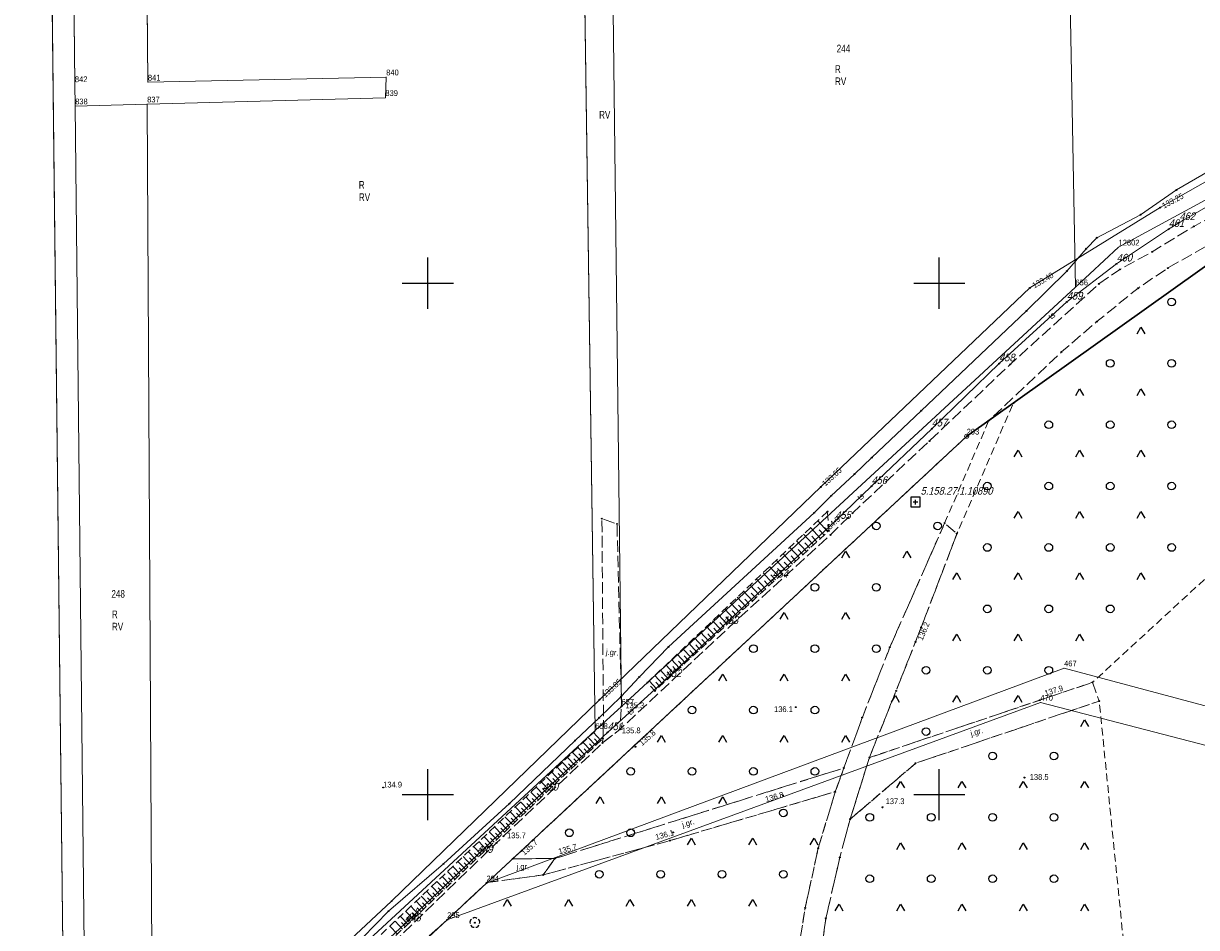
# Model space of a CAD drawing. Header units: metres. Extents: x 5548743 to 5556416, y 5707500 to 5714000.
# Tile 49 of 244: x 5551721 to 5551950, y 5711374 to 5711551. Entities that reach past the tile are written whole.
import ezdxf
from ezdxf.enums import TextEntityAlignment as Align

# ---------------------------------------------------------------- set-up
doc = ezdxf.new("R2010")
doc.units = ezdxf.units.M
for name, pattern in [('1.5_0.75', [2.25, 1.5, -0.75]), ('2.25_0.75', [3, 2.25, -0.75]), ('219-1000', [0])]:
    doc.linetypes.add(name, pattern=pattern)
doc.layers.get('0').update_dxf_attribs({"color": 2, "lineweight": 5})
doc.styles.get("Standard").update_dxf_attribs({"font": 'Working1250', "width": 0.75})

# ---------------------------------------------------------------- blocks, each defined once
blk = doc.blocks.new('203')
at = {"linetype": 'Continuous', "lineweight": 0}
h = blk.add_hatch(color=0, dxfattribs=at)
edge = h.paths.add_edge_path()
edge.add_arc((0, 0), 0.09, 0, 360)
blk = doc.blocks.new('202')
at = {"color": 0, "linetype": 'Continuous', "lineweight": 0}
blk.add_circle((0, 0), 0.4, dxfattribs=at)
blk = doc.blocks.new('OTZK3')
at = {"color": 0, "linetype": 'Continuous'}
for p, q in [((-0.75, -0.433), (0, 0.866)), ((0, 0.866), (0.75, -0.433))]:
    blk.add_line(p, q, dxfattribs=at)
blk = doc.blocks.new('OTZK1')
at = {"color": 0, "linetype": 'Continuous'}
blk.add_circle((0, 0), 0.75, dxfattribs=at)
blk = doc.blocks.new('PW01')
at = {"linetype": 'Continuous', "lineweight": 13}
h = blk.add_hatch(color=0, dxfattribs=at)
edge = h.paths.add_edge_path()
edge.add_arc((0, 0), 0.18, 0, 360)
blk = doc.blocks.new('OP021')
at = {"linetype": 'Continuous', "lineweight": 13}
h = blk.add_hatch(color=0, dxfattribs=at)
edge = h.paths.add_edge_path()
edge.add_arc((0, 0), 0.1, 0, 360)
at = {"color": 0, "linetype": 'Continuous', "lineweight": -3}
for centre, start, end in [((-0.476, 0.154), 110.388, 213.756), ((0, 0.5), 38.316, 141.684), ((0.476, 0.154), 326.244, 69.612), ((-0.294, -0.404), 182.272, 285.64), ((0.294, -0.404), 254.36, 357.728), ((0.294, -0.404), 254.36, 357.728)]:
    blk.add_arc(centre, 0.5, start, end, dxfattribs=at)
blk = doc.blocks.new('PIKIETAW1891')
at = {"color": 0}
blk.add_circle((0, 0), 0.09, dxfattribs=at)
blk = doc.blocks.new('OSSP')
at = {"color": 0}
for p, q in [((-0.939, 0.938), (-0.939, -0.938)), ((-0.939, 0.938), (-0.939, -0.938)), ((0.936, 0.938), (-0.939, 0.938)), ((0.936, 0.938), (-0.939, 0.938)), ((0.45, 0), (-0.45, 0)), ((0.45, 0), (-0.45, 0)), ((0, -0.45), (0, 0.45)), ((0, -0.45), (0, 0.45)), ((0.936, -0.938), (0.936, 0.938)), ((0.936, -0.938), (0.936, 0.938)), ((-0.939, -0.938), (0.936, -0.938)), ((-0.939, -0.938), (0.936, -0.938))]:
    blk.add_line(p, q, dxfattribs=at)
blk = doc.blocks.new('RAMKA1000K')
at = {"color": 0}
for p, q in [((595, 500), (605, 500)), ((600, 495), (600, 500)), ((695, 500), (705, 500)), ((700, 495), (700, 500)), ((600, 395), (600, 405)), ((700, 395), (700, 405)), ((595, 400), (605, 400)), ((695, 400), (705, 400)), ((600, 0), (600, 5)), ((700, 0), (700, 5)), ((595, 0), (605, 0)), ((695, 0), (705, 0))]:
    blk.add_line(p, q, dxfattribs=at)

msp = doc.modelspace()

# ---------------------------------------------------------------- linework, layer by layer
at = {"layer": '000 Inne (niezydentyfikowane)', "color": 7, "linetype": 'CONTINUOUS', "lineweight": 18, "flags": 128}
for points in [[(5551876.78, 5711450.09), (5551874.85, 5711452.2)], [(5551878.19, 5711451.38), (5551876.23, 5711453.51)], [(5551875.39, 5711448.81), (5551873.48, 5711450.9)], [(5551876.09, 5711449.45), (5551875.12, 5711450.5)], [(5551877.48, 5711450.74), (5551876.51, 5711451.79)], [(5551872.66, 5711446.29), (5551870.78, 5711448.33)], [(5551874.02, 5711447.55), (5551872.12, 5711449.61)], [(5551873.34, 5711446.92), (5551872.39, 5711447.94)], [(5551874.7, 5711448.18), (5551873.75, 5711449.21)], [(5551869.97, 5711443.82), (5551868.13, 5711445.82)], [(5551871.31, 5711445.05), (5551869.45, 5711447.07)], [(5551870.64, 5711444.44), (5551869.71, 5711445.44)], [(5551871.98, 5711445.67), (5551871.05, 5711446.69)], [(5551867.34, 5711441.4), (5551865.54, 5711443.36)], [(5551868.65, 5711442.61), (5551866.83, 5711444.59)], [(5551868, 5711442), (5551867.09, 5711442.99)], [(5551869.31, 5711443.21), (5551868.39, 5711444.21)], [(5551864.76, 5711439.03), (5551863, 5711440.95)], [(5551866.05, 5711440.21), (5551864.26, 5711442.15)], [(5551865.4, 5711439.62), (5551864.52, 5711440.58)], [(5551866.69, 5711440.8), (5551865.8, 5711441.78)], [(5551862.24, 5711436.7), (5551860.5, 5711438.59)], [(5551863.5, 5711437.86), (5551861.74, 5711439.76)], [(5551862.86, 5711437.28), (5551861.99, 5711438.23)], [(5551864.13, 5711438.44), (5551863.25, 5711439.4)], [(5551859.76, 5711434.42), (5551858.06, 5711436.27)], [(5551860.99, 5711435.56), (5551859.28, 5711437.42)], [(5551860.38, 5711434.99), (5551859.52, 5711435.91)], [(5551861.61, 5711436.13), (5551860.75, 5711437.06)], [(5551857.33, 5711432.19), (5551855.67, 5711434)], [(5551858.54, 5711433.3), (5551856.86, 5711435.13)], [(5551857.94, 5711432.74), (5551857.1, 5711433.65)], [(5551859.15, 5711433.86), (5551858.3, 5711434.78)], [(5551854.95, 5711429.99), (5551853.32, 5711431.77)], [(5551856.14, 5711431.08), (5551854.49, 5711432.88)], [(5551855.54, 5711430.54), (5551854.72, 5711431.43)], [(5551856.73, 5711431.63), (5551855.9, 5711432.53)], [(5551852.62, 5711427.85), (5551851.02, 5711429.59)], [(5551853.78, 5711428.92), (5551852.16, 5711430.67)], [(5551853.2, 5711428.38), (5551852.39, 5711429.25)], [(5551854.37, 5711429.45), (5551853.55, 5711430.34)], [(5551850.33, 5711425.74), (5551848.76, 5711427.45)], [(5551851.47, 5711426.79), (5551849.89, 5711428.51)], [(5551850.9, 5711426.26), (5551850.11, 5711427.12)], [(5551852.04, 5711427.32), (5551851.25, 5711428.18)], [(5551848.09, 5711423.68), (5551846.55, 5711425.35)], [(5551849.21, 5711424.7), (5551847.65, 5711426.39)], [(5551848.65, 5711424.19), (5551847.88, 5711425.03)], [(5551849.77, 5711425.22), (5551848.99, 5711426.07)], [(5551844.75, 5711420.6), (5551843.26, 5711422.22)], [(5551845.89, 5711421.65), (5551844.38, 5711423.29)], [(5551846.99, 5711422.66), (5551845.47, 5711424.32)], [(5551846.44, 5711422.16), (5551845.68, 5711422.98)], [(5551847.54, 5711423.17), (5551846.77, 5711424)], [(5551845.34, 5711421.14), (5551844.59, 5711421.96)], [(5551832.83, 5711409.63), (5551831.38, 5711411.16)], [(5551833.85, 5711410.6), (5551832.4, 5711412.12)], [(5551833.34, 5711410.11), (5551832.61, 5711410.88)], [(5551830.79, 5711407.69), (5551829.34, 5711409.22)], [(5551831.81, 5711408.66), (5551830.36, 5711410.19)], [(5551831.3, 5711408.18), (5551830.58, 5711408.94)], [(5551832.32, 5711409.15), (5551831.6, 5711409.91)], [(5551827.74, 5711404.79), (5551826.29, 5711406.32)], [(5551828.76, 5711405.76), (5551827.31, 5711407.28)], [(5551828.25, 5711405.27), (5551827.52, 5711406.04)], [(5551829.78, 5711406.73), (5551828.32, 5711408.25)], [(5551829.27, 5711406.24), (5551828.54, 5711407.01)], [(5551830.29, 5711407.21), (5551829.56, 5711407.97)], [(5551825.7, 5711402.85), (5551824.25, 5711404.38)], [(5551826.72, 5711403.82), (5551825.27, 5711405.35)], [(5551826.21, 5711403.34), (5551825.49, 5711404.1)], [(5551827.23, 5711404.3), (5551826.5, 5711405.07)], [(5551822.65, 5711399.94), (5551821.19, 5711401.47)], [(5551823.67, 5711400.91), (5551822.21, 5711402.44)], [(5551824.68, 5711401.88), (5551823.23, 5711403.41)], [(5551824.17, 5711401.4), (5551823.45, 5711402.16)], [(5551825.19, 5711402.37), (5551824.47, 5711403.13)], [(5551820.61, 5711398.01), (5551819.15, 5711399.54)], [(5551821.63, 5711398.98), (5551820.17, 5711400.5)], [(5551821.12, 5711398.49), (5551820.39, 5711399.26)], [(5551822.14, 5711399.46), (5551821.41, 5711400.22)], [(5551823.16, 5711400.43), (5551822.43, 5711401.19)], [(5551818.57, 5711396.07), (5551817.11, 5711397.6)], [(5551819.59, 5711397.04), (5551818.13, 5711398.57)], [(5551819.08, 5711396.55), (5551818.35, 5711397.32)], [(5551820.1, 5711397.52), (5551819.37, 5711398.29)], [(5551815.51, 5711393.16), (5551814.05, 5711394.69)], [(5551816.53, 5711394.13), (5551815.07, 5711395.66)], [(5551817.55, 5711395.1), (5551816.09, 5711396.63)], [(5551817.04, 5711394.61), (5551816.31, 5711395.38)], [(5551818.06, 5711395.58), (5551817.33, 5711396.35)], [(5551813.47, 5711391.21), (5551812.01, 5711392.74)], [(5551814.49, 5711392.18), (5551813.03, 5711393.72)], [(5551813.98, 5711391.7), (5551813.25, 5711392.46)], [(5551815, 5711392.67), (5551814.27, 5711393.44)], [(5551816.02, 5711393.64), (5551815.29, 5711394.41)], [(5551811.42, 5711389.27), (5551809.97, 5711390.8)], [(5551812.44, 5711390.24), (5551810.99, 5711391.77)], [(5551811.93, 5711389.76), (5551811.21, 5711390.52)], [(5551812.95, 5711390.73), (5551812.23, 5711391.49)], [(5551808.36, 5711386.36), (5551806.9, 5711387.89)], [(5551809.38, 5711387.33), (5551807.92, 5711388.86)], [(5551810.4, 5711388.3), (5551808.94, 5711389.83)], [(5551809.89, 5711387.81), (5551809.16, 5711388.58)], [(5551810.91, 5711388.79), (5551810.18, 5711389.55)], [(5551806.31, 5711384.41), (5551804.86, 5711385.95)], [(5551807.34, 5711385.39), (5551805.88, 5711386.92)], [(5551806.83, 5711384.9), (5551806.1, 5711385.67)], [(5551807.85, 5711385.87), (5551807.12, 5711386.64)], [(5551808.87, 5711386.84), (5551808.14, 5711387.61)], [(5551804.27, 5711382.47), (5551802.81, 5711384)], [(5551805.29, 5711383.44), (5551803.83, 5711384.97)], [(5551804.78, 5711382.96), (5551804.05, 5711383.72)], [(5551805.8, 5711383.93), (5551805.07, 5711384.69)], [(5551801.2, 5711379.55), (5551799.74, 5711381.09)], [(5551802.22, 5711380.52), (5551800.77, 5711382.06)], [(5551803.25, 5711381.5), (5551801.79, 5711383.03)], [(5551802.74, 5711381.01), (5551802.01, 5711381.78)], [(5551803.76, 5711381.98), (5551803.03, 5711382.75)], [(5551799.16, 5711377.6), (5551797.7, 5711379.14)], [(5551800.18, 5711378.58), (5551798.72, 5711380.11)], [(5551799.67, 5711378.09), (5551798.94, 5711378.86)], [(5551800.69, 5711379.06), (5551799.96, 5711379.83)], [(5551801.71, 5711380.04), (5551800.98, 5711380.8)], [(5551796.08, 5711374.68), (5551794.62, 5711376.22)], [(5551797.11, 5711375.66), (5551795.65, 5711377.19)], [(5551798.13, 5711376.63), (5551796.67, 5711378.17)], [(5551797.62, 5711376.14), (5551796.89, 5711376.91)], [(5551798.64, 5711377.12), (5551797.91, 5711377.89)], [(5551794.04, 5711372.74), (5551792.57, 5711374.27)], [(5551795.06, 5711373.71), (5551793.6, 5711375.25)], [(5551795.57, 5711374.2), (5551794.84, 5711374.97)], [(5551796.6, 5711375.17), (5551795.87, 5711375.94)]]:
    msp.add_lwpolyline(points, dxfattribs=at)
at = {"layer": '216-obręb ewidencyjny', "color": 7, "linetype": 'CONTINUOUS', "lineweight": 25, "flags": 128}
for points in [[(5552528.77, 5711746.49), (5552386.72, 5711777.83), (5552341.22, 5711740), (5552242.43, 5711655.77), (5552206.34, 5711605.86), (5552188.96, 5711591.55), (5552164.86, 5711578.01), (5552039.74, 5711552.34), (5551955.7, 5711505.94), (5551905.37, 5711470.06), (5551811.47, 5711382.69), (5551803.77, 5711375.52), (5551772.64, 5711346.55), (5551883.27, 5711298.11), (5551897.77, 5711289.86), (5551892.76, 5711290.25), (5551886.05, 5711286.29), (5551872.89, 5711270.89), (5551862.61, 5711261.35), (5551831.94, 5711232.47)], [(5551831.94, 5711232.47), (5551862.61, 5711261.35), (5551872.89, 5711270.89), (5551886.05, 5711286.29), (5551892.76, 5711290.25), (5551897.77, 5711289.86), (5551883.27, 5711298.11), (5551772.64, 5711346.55), (5551803.77, 5711375.52), (5551811.47, 5711382.69), (5551905.37, 5711470.06), (5551955.7, 5711505.94), (5552039.74, 5711552.34), (5552164.86, 5711578.01)]]:
    msp.add_lwpolyline(points, dxfattribs=at)
at = {"layer": '217-kontur klasyfikacyjny', "color": 3, "linetype": 'CONTINUOUS', "lineweight": 18, "flags": 128}
for points in [[(5551743.87, 5711700), (5551745.27, 5711539.27)], [(5551829, 5711672.91), (5551832.74, 5711412.5)], [(5551832.74, 5711412.5), (5551829, 5711672.91)], [(5551834.8, 5711673), (5551837.87, 5711417.24)], [(5551837.87, 5711417.24), (5551834.8, 5711673)], [(5551926.63, 5711499.24), (5551924.6, 5711607.37)], [(5551728.88, 5711347.4), (5551726.39, 5711567.16)], [(5551745.27, 5711539.27), (5551791.86, 5711540.29)], [(5551791.86, 5711540.29), (5551791.7, 5711536.25)], [(5551745.12, 5711535), (5551731.04, 5711534.62)], [(5551731.04, 5711534.62), (5551733.05, 5711346.19)], [(5551791.7, 5711536.25), (5551745.12, 5711535)], [(5551746.18, 5711345.01), (5551745.12, 5711535)], [(5551745.12, 5711535), (5551746.18, 5711345.01)], [(5551837.87, 5711417.24), (5551926.63, 5711499.24)], [(5551832.74, 5711412.5), (5551837.87, 5711417.24)], [(5551765.96, 5711350.81), (5551832.74, 5711412.5)]]:
    msp.add_lwpolyline(points, dxfattribs=at)
at = {"layer": '218-kontur użytku gruntowego', "color": 3, "linetype": 'CONTINUOUS', "lineweight": 18, "flags": 128}
for points in [[(5551730.99, 5711538.96), (5551729.28, 5711699.78)], [(5551743.87, 5711700), (5551745.27, 5711539.27)], [(5551828.59, 5711701.32), (5551832.74, 5711412.5)], [(5551832.74, 5711412.5), (5551828.59, 5711701.32)], [(5551837.87, 5711417.24), (5551834.8, 5711673)], [(5551834.8, 5711673), (5551837.87, 5711417.24)], [(5551926.63, 5711499.24), (5551924.6, 5711607.37)], [(5551726.39, 5711567.16), (5551728.88, 5711347.4)], [(5551728.88, 5711347.4), (5551726.39, 5711567.16)], [(5552044.56, 5711566.47), (5551935.07, 5711507.03)], [(5551745.27, 5711539.27), (5551791.86, 5711540.29)], [(5551791.86, 5711540.29), (5551791.7, 5711536.25)], [(5551731.04, 5711534.62), (5551730.99, 5711538.96)], [(5551745.12, 5711535), (5551731.04, 5711534.62)], [(5551733.05, 5711346.19), (5551731.04, 5711534.62)], [(5551731.04, 5711534.62), (5551733.05, 5711346.19)], [(5551791.7, 5711536.25), (5551745.12, 5711535)], [(5551746.18, 5711345.01), (5551745.12, 5711535)], [(5551745.12, 5711535), (5551746.18, 5711345.01)], [(5551935.07, 5711507.03), (5551926.63, 5711499.24)], [(5551905.37, 5711470.06), (5551955.7, 5711505.94)], [(5551955.7, 5711505.94), (5551905.37, 5711470.06)], [(5551837.87, 5711417.24), (5551926.63, 5711499.24)], [(5551926.63, 5711499.24), (5551837.87, 5711417.24)], [(5551811.47, 5711382.69), (5551905.37, 5711470.06)], [(5551905.37, 5711470.06), (5551811.47, 5711382.69)], [(5551924.42, 5711424.74), (5551811.47, 5711382.69)], [(5551811.47, 5711382.69), (5551924.42, 5711424.74)], [(5552088.53, 5711380.88), (5551924.42, 5711424.74)], [(5551924.42, 5711424.74), (5552088.53, 5711380.88)], [(5551803.77, 5711375.52), (5551919.77, 5711418.02)], [(5551919.77, 5711418.02), (5551803.77, 5711375.52)], [(5551919.77, 5711418.02), (5552085.8, 5711374.92)], [(5552085.8, 5711374.92), (5551919.77, 5711418.02)], [(5551832.74, 5711412.5), (5551837.87, 5711417.24)], [(5551837.87, 5711417.24), (5551832.74, 5711412.5)], [(5551765.96, 5711350.81), (5551832.74, 5711412.5)], [(5551832.74, 5711412.5), (5551765.96, 5711350.81)], [(5551803.77, 5711375.52), (5551811.47, 5711382.69)], [(5551811.47, 5711382.69), (5551803.77, 5711375.52)], [(5551772.64, 5711346.55), (5551803.77, 5711375.52)], [(5551803.77, 5711375.52), (5551772.64, 5711346.55)]]:
    msp.add_lwpolyline(points, dxfattribs=at)
at = {"layer": '219-działka ewidencyjna', "color": 7, "linetype": '219-1000', "lineweight": 18, "flags": 128}
for points in [[(5551724.02, 5711777.74), (5551728.88, 5711347.4)], [(5551728.45, 5711777.8), (5551730.99, 5711538.96)], [(5551743.2, 5711778), (5551745.27, 5711539.27)], [(5551827.48, 5711779.11), (5551832.74, 5711412.5)], [(5551834.8, 5711673), (5551837.87, 5711417.24)], [(5551924.6, 5711607.37), (5551926.63, 5711499.24)], [(5552044.56, 5711566.47), (5551935.07, 5711507.03)], [(5551745.27, 5711539.27), (5551791.86, 5711540.29)], [(5551791.86, 5711540.29), (5551791.7, 5711536.25)], [(5551730.99, 5711538.96), (5551731.04, 5711534.62)], [(5551745.12, 5711535), (5551731.04, 5711534.62)], [(5551731.04, 5711534.62), (5551733.05, 5711346.19)], [(5551791.7, 5711536.25), (5551745.12, 5711535)], [(5551745.12, 5711535), (5551746.18, 5711345.01)], [(5551926.63, 5711499.24), (5551935.07, 5711507.03)], [(5551955.7, 5711505.94), (5551905.37, 5711470.06)], [(5551926.63, 5711499.24), (5551837.87, 5711417.24)], [(5551905.37, 5711470.06), (5551811.47, 5711382.69)], [(5551924.42, 5711424.74), (5551811.47, 5711382.69)], [(5551924.42, 5711424.74), (5552088.53, 5711380.88)], [(5551919.77, 5711418.02), (5551803.77, 5711375.52)], [(5551919.77, 5711418.02), (5552085.8, 5711374.92)], [(5551837.87, 5711417.24), (5551832.74, 5711412.5)], [(5551832.74, 5711412.5), (5551765.96, 5711350.81)], [(5551811.47, 5711382.69), (5551803.77, 5711375.52)], [(5551803.77, 5711375.52), (5551772.64, 5711346.55)]]:
    msp.add_lwpolyline(points, dxfattribs=at)
at = {"layer": 'jezdnia', "color": 7, "linetype": '2.25_0.75', "lineweight": 18, "flags": 128}
for points in [[(5551583.96, 5711391.49), (5551583.47, 5711386.8), (5551603.84, 5711384.02), (5551620.25, 5711381.14), (5551624.88, 5711380.41), (5551625.4, 5711379.68), (5551633.47, 5711377.73), (5551657.63, 5711371.29), (5551670.88, 5711366.71), (5551686.36, 5711359.46), (5551708.22, 5711348.62), (5551722.95, 5711340.89), (5551727.18, 5711339.32), (5551731.27, 5711338.24), (5551734.43, 5711337.43), (5551738.91, 5711337.13), (5551747.14, 5711337.54), (5551752.95, 5711338.25), (5551769.3, 5711343.77), (5551772.6, 5711347.23), (5551803.77, 5711375.52), (5551811.47, 5711382.69), (5551811.61, 5711382.81), (5551816.59, 5711387.44), (5551905.37, 5711470.06), (5551909.71, 5711473.15), (5551923.92, 5711486.54), (5551930.82, 5711492.48), (5551938.87, 5711499.01), (5551944.67, 5711502.93), (5551965.31, 5711514.64), (5551981.54, 5711523.95), (5552001.63, 5711534.18), (5552041.68, 5711554.65), (5552048.8, 5711557.85), (5552057.1, 5711560.04), (5552064.15, 5711562.19), (5552079.95, 5711565.02), (5552085.93, 5711565.96), (5552085.44, 5711571.33), (5552074.18, 5711569.3), (5552061.93, 5711567.03), (5552054.47, 5711565.02), (5552051.07, 5711563.88), (5552045.7, 5711561.76), (5552027.78, 5711553.43), (5552008.24, 5711543.85), (5551987.35, 5711532.06), (5551949.78, 5711511.09), (5551941.65, 5711506.12), (5551935.29, 5711502.67), (5551931.19, 5711499.84), (5551913.85, 5711484.09), (5551898.07, 5711469.13), (5551883.03, 5711455.03), (5551878.74, 5711450.78), (5551859.98, 5711433.7), (5551837.54, 5711412.74), (5551834.18, 5711410.09), (5551813.41, 5711390.56), (5551790.58, 5711368.47), (5551780.69, 5711359.23), (5551765.92, 5711348.44), (5551754.88, 5711343.98), (5551745.52, 5711341.77), (5551738.49, 5711341.89), (5551732.39, 5711343.46), (5551724.95, 5711345.97), (5551690.78, 5711362.5), (5551678.92, 5711368.08), (5551664.88, 5711374.38), (5551654.31, 5711377.45), (5551630.49, 5711383.8), (5551603.84, 5711388.45), (5551592.37, 5711390.03)], [(5551834.18, 5711410.09), (5551837.54, 5711412.74), (5551837.87, 5711417.24), (5551836.99, 5711452.93), (5551834.04, 5711453.95), (5551834.35, 5711413.98), (5551834.25, 5711410.98)], [(5551901.06, 5711453.08), (5551890.36, 5711428.83), (5551884.96, 5711415.08), (5551881.37, 5711405.21), (5551879.68, 5711400.56), (5551876.32, 5711389.5), (5551873.79, 5711377.84), (5551871.68, 5711364.97), (5551870.95, 5711352.8), (5551872.87, 5711330.4), (5551878.44, 5711314.14), (5551880.45, 5711318.5), (5551876.41, 5711332.99), (5551875.34, 5711349.42), (5551875.53, 5711358.64), (5551876.37, 5711365.47), (5551877.84, 5711375.83), (5551880.57, 5711387.71), (5551882.6, 5711395.22), (5551886.34, 5711407.23), (5551891.55, 5711420.26), (5551896.47, 5711432.7), (5551903.47, 5711451.02)], [(5551886.34, 5711407.23), (5551882.6, 5711395.22), (5551895.38, 5711406.13), (5551931.28, 5711418.28), (5551929.98, 5711421.95)], [(5551824.85, 5711387.5), (5551822.56, 5711384.29), (5551847.34, 5711391.01), (5551879.68, 5711400.56), (5551881.37, 5711405.21)], [(5551811.61, 5711382.81), (5551822.56, 5711384.29), (5551824.85, 5711387.5), (5551816.59, 5711387.44)]]:
    msp.add_lwpolyline(points, close=True, dxfattribs=at)
at = {"layer": 'przewód kanalizacyjny', "color": 34, "linetype": 'CONTINUOUS', "lineweight": 18, "flags": 128}
msp.add_lwpolyline([(5552120.2, 5711577.74), (5552075.26, 5711570.51), (5552055.89, 5711566.79), (5552053.31, 5711570.18), (5552048.07, 5711570.28), (5552039.22, 5711565.73), (5552019.28, 5711554.7), (5551979.54, 5711534.15), (5551962.9, 5711525.95), (5551943.2, 5711514.78), (5551917.73, 5711499.07), (5551876.83, 5711460.15), (5551833.57, 5711418.56), (5551792.93, 5711379.16), (5551774.01, 5711361.47), (5551764.56, 5711355.03), (5551753.59, 5711350.56), (5551745.13, 5711349.34), (5551736.57, 5711347.24), (5551729.59, 5711348.7), (5551722.02, 5711352.06), (5551664.97, 5711378.79)], dxfattribs=at)
at = {"layer": 'przewód telekomunikacyjny podziemny', "color": 30, "linetype": 'CONTINUOUS', "lineweight": 18, "flags": 128}
for points in [[(5551782.17, 5711366.77), (5551792.32, 5711377.2), (5551803.08, 5711386.46), (5551815.98, 5711398.25), (5551828.78, 5711410.55), (5551833.53, 5711415.02), (5551837.81, 5711419.15), (5551841.3, 5711422.99), (5551847.05, 5711428.87), (5551875.53, 5711455.09), (5551878.86, 5711458.42), (5551883.44, 5711462.66), (5551886.82, 5711465.89), (5551896.44, 5711475.06), (5551917.05, 5711494.57), (5551924.92, 5711502.36), (5551928.75, 5711506.72), (5551930.82, 5711508.89), (5551939.34, 5711513.38), (5551946.4, 5711518.23), (5551963.3, 5711528)], [(5551784.63, 5711364.57), (5551795.59, 5711374.78), (5551809.67, 5711388.15), (5551822.45, 5711400.33), (5551835.14, 5711412.15), (5551846.54, 5711422.53), (5551857.66, 5711432.9), (5551867.4, 5711441.98), (5551879.67, 5711453.45), (5551886.76, 5711460.28), (5551898.53, 5711471.53), (5551911.71, 5711484.27), (5551924.96, 5711496.33), (5551934.68, 5711503.78), (5551944.86, 5711510.54), (5551946.97, 5711511.89), (5551956.82, 5711517.55)]]:
    msp.add_lwpolyline(points, dxfattribs=at)
at = {"layer": 'skarpa nieumocniona', "color": 7, "linetype": '1.5_0.75', "lineweight": 18, "flags": 128}
for points in [[(5551878.16, 5711455.34), (5551842.94, 5711421.92), (5551844.38, 5711420.26), (5551878.42, 5711451.6)], [(5551878.16, 5711455.34), (5551842.94, 5711421.92), (5551844.38, 5711420.26), (5551878.42, 5711451.6)], [(5551834.35, 5711413.98), (5551778.8, 5711361.18), (5551765.96, 5711350.81), (5551751.61, 5711345.72), (5551746.18, 5711345.01), (5551739.94, 5711344.18), (5551734.41, 5711345.27), (5551728.88, 5711347.4), (5551673.52, 5711373.49), (5551664.91, 5711377.66), (5551664.45, 5711375.12), (5551669.34, 5711373.43), (5551678.2, 5711369.17), (5551699.18, 5711359.09), (5551724.99, 5711346.61), (5551737.72, 5711342.65), (5551746.16, 5711342.58), (5551754.66, 5711344.56), (5551765.51, 5711348.9), (5551779.97, 5711359.36), (5551834.25, 5711410.98)], [(5551834.35, 5711413.98), (5551778.8, 5711361.18), (5551765.96, 5711350.81), (5551751.61, 5711345.72), (5551746.18, 5711345.01), (5551739.94, 5711344.18), (5551734.41, 5711345.27), (5551728.88, 5711347.4), (5551673.52, 5711373.49), (5551664.91, 5711377.66), (5551664.45, 5711375.12), (5551669.34, 5711373.43), (5551678.2, 5711369.17), (5551699.18, 5711359.09), (5551724.99, 5711346.61), (5551737.72, 5711342.65), (5551746.16, 5711342.58), (5551754.66, 5711344.56), (5551765.51, 5711348.9), (5551779.97, 5711359.36), (5551834.25, 5711410.98)]]:
    msp.add_lwpolyline(points, close=True, dxfattribs=at)
at = {"layer": 'teren zalesiony', "color": 7, "linetype": '1.5_0.75', "lineweight": 18, "flags": 128}
for points in [[(5551886.34, 5711407.23), (5551929.98, 5711421.95), (5552035.22, 5711518.73), (5552038.45, 5711539.03), (5552041.42, 5711550.36), (5552029.38, 5711545.47), (5552013.28, 5711537.73), (5551955.7, 5711505.94), (5551914.49, 5711476.56), (5551903.47, 5711451.02), (5551896.47, 5711432.7), (5551891.55, 5711420.26)], [(5551816.59, 5711387.44), (5551824.85, 5711387.5), (5551881.37, 5711405.21), (5551884.96, 5711415.08), (5551890.36, 5711428.83), (5551901.06, 5711453.08), (5551909.71, 5711473.15), (5551905.37, 5711470.06)], [(5551882.6, 5711395.22), (5551880.57, 5711387.71), (5551877.84, 5711375.83), (5551876.37, 5711365.47), (5551875.34, 5711349.42), (5551876.41, 5711332.99), (5551880.45, 5711318.5), (5551884.61, 5711307.55), (5551890.73, 5711301.42), (5551919.6, 5711285.57), (5551946.2, 5711270.46), (5551931.28, 5711418.28), (5551895.38, 5711406.13)], [(5551774.44, 5711348.23), (5551776.06, 5711347.65), (5551793.46, 5711340.82), (5551814.12, 5711332.28), (5551875.29, 5711307.34), (5551877.5, 5711307.9), (5551878.84, 5711309.83), (5551878.44, 5711314.14), (5551872.87, 5711330.4), (5551870.95, 5711352.8), (5551871.68, 5711364.97), (5551873.79, 5711377.84), (5551876.32, 5711389.5), (5551879.68, 5711400.56), (5551847.34, 5711391.01), (5551822.56, 5711384.29), (5551811.61, 5711382.81), (5551803.77, 5711375.52)]]:
    msp.add_lwpolyline(points, close=True, dxfattribs=at)

# ---------------------------------------------------------------- block references
at = {"layer": '202-punkt graniczny', "color": 7, "linetype": 'CONTINUOUS', "lineweight": 18}
msp.add_blockref('202', (5551905.37, 5711470.06), dxfattribs=at)
at = {"layer": '203-punkt graniczny', "color": 7, "linetype": 'CONTINUOUS', "lineweight": 18}
for p in [(5551745.27, 5711539.27), (5551791.86, 5711540.29), (5551730.99, 5711538.96), (5551731.04, 5711534.62), (5551745.12, 5711535), (5551791.7, 5711536.25), (5551935.07, 5711507.03), (5551926.63, 5711499.24), (5551924.42, 5711424.74), (5551919.77, 5711418.02), (5551837.87, 5711417.24), (5551832.74, 5711412.5), (5551811.47, 5711382.69), (5551803.77, 5711375.52)]:
    msp.add_blockref('203', p, dxfattribs=at)
at = {"layer": 'drzewo liściaste', "color": 94, "linetype": 'CONTINUOUS', "lineweight": 18}
msp.add_blockref('OP021', (5551809.2, 5711374.95), dxfattribs=at)
at = {"layer": 'pikieta naturalna', "color": 7, "linetype": 'CONTINUOUS', "lineweight": 13}
for p in [(5551895.35, 5711429.86), (5551919.64, 5711418.46), (5551837.87, 5711417.24), (5551871.93, 5711417.1), (5551837.54, 5711412.74), (5551840.59, 5711409.35), (5551791.27, 5711401.39), (5551916.65, 5711403.33), (5551869.45, 5711399.84), (5551888.92, 5711397.52), (5551847.95, 5711392.61), (5551814.81, 5711391.87), (5551816.59, 5711387.44), (5551824.85, 5711387.5)]:
    msp.add_blockref('PW01', p, dxfattribs=at)
at = {"layer": 'Punkt roboczy BDOT GESUT K1', "color": 6, "linetype": 'CONTINUOUS', "lineweight": 18}
for p in [(5551946.4, 5711518.23), (5551943.2, 5711514.78), (5551943.2, 5711514.78), (5551939.34, 5711513.38), (5551946.97, 5711511.89), (5551944.86, 5711510.54), (5551949.78, 5711511.09), (5551930.82, 5711508.89), (5551928.75, 5711506.72), (5551941.65, 5711506.12), (5551924.92, 5711502.36), (5551934.68, 5711503.78), (5551935.29, 5711502.67), (5551944.67, 5711502.93), (5551917.73, 5711499.07), (5551917.73, 5711499.07), (5551931.19, 5711499.84), (5551938.87, 5711499.01), (5551924.96, 5711496.33), (5551917.05, 5711494.57), (5551930.82, 5711492.48), (5551923.92, 5711486.54), (5551911.71, 5711484.27), (5551913.85, 5711484.09), (5551896.44, 5711475.06), (5551914.49, 5711476.56), (5551909.71, 5711473.15), (5551909.71, 5711473.15), (5551898.53, 5711471.53), (5551898.07, 5711469.13), (5551905.37, 5711470.06), (5551905.37, 5711470.06), (5551886.82, 5711465.89), (5551883.44, 5711462.66), (5551876.83, 5711460.15), (5551876.83, 5711460.15), (5551886.76, 5711460.28), (5551878.86, 5711458.42), (5551875.53, 5711455.09), (5551878.16, 5711455.34), (5551883.03, 5711455.03), (5551834.04, 5711453.95), (5551836.99, 5711452.93), (5551879.67, 5711453.45), (5551879.67, 5711453.45), (5551901.06, 5711453.08), (5551901.06, 5711453.08), (5551878.42, 5711451.6), (5551878.74, 5711450.78), (5551903.47, 5711451.02), (5551903.47, 5711451.02), (5551867.4, 5711441.98), (5551859.98, 5711433.7), (5551857.66, 5711432.9), (5551896.47, 5711432.7), (5551896.47, 5711432.7), (5551895.35, 5711429.86), (5551847.05, 5711428.87), (5551890.36, 5711428.83), (5551890.36, 5711428.83), (5551841.3, 5711422.99), (5551846.54, 5711422.53), (5551842.94, 5711421.92), (5551844.38, 5711420.26), (5551891.55, 5711420.26), (5551891.55, 5711420.26), (5551929.98, 5711421.95), (5551929.98, 5711421.95), (5551833.57, 5711418.56), (5551833.57, 5711418.56), (5551837.81, 5711419.15), (5551919.64, 5711418.46), (5551931.28, 5711418.28), (5551931.28, 5711418.28), (5551837.87, 5711417.24), (5551837.87, 5711417.24), (5551871.93, 5711417.1), (5551833.53, 5711415.02), (5551834.35, 5711413.98), (5551834.35, 5711413.98), (5551884.96, 5711415.08), (5551884.96, 5711415.08), (5551828.78, 5711410.55), (5551834.25, 5711410.98), (5551834.25, 5711410.98), (5551835.14, 5711412.15), (5551837.54, 5711412.74), (5551837.54, 5711412.74), (5551837.54, 5711412.74), (5551834.18, 5711410.09), (5551834.18, 5711410.09), (5551840.59, 5711409.35), (5551886.34, 5711407.23), (5551886.34, 5711407.23), (5551886.34, 5711407.23), (5551895.38, 5711406.13), (5551895.38, 5711406.13), (5551881.37, 5711405.21), (5551881.37, 5711405.21), (5551881.37, 5711405.21), (5551791.27, 5711401.39), (5551916.65, 5711403.33), (5551822.45, 5711400.33), (5551869.45, 5711399.84), (5551879.68, 5711400.56), (5551879.68, 5711400.56), (5551879.68, 5711400.56), (5551815.98, 5711398.25), (5551888.92, 5711397.52), (5551882.6, 5711395.22), (5551882.6, 5711395.22), (5551882.6, 5711395.22), (5551847.95, 5711392.61), (5551813.41, 5711390.56), (5551814.81, 5711391.87), (5551847.34, 5711391.01), (5551847.34, 5711391.01), (5551809.67, 5711388.15), (5551876.32, 5711389.5), (5551876.32, 5711389.5), (5551880.57, 5711387.71), (5551880.57, 5711387.71), (5551803.08, 5711386.46), (5551816.59, 5711387.44), (5551816.59, 5711387.44), (5551816.59, 5711387.44), (5551816.59, 5711387.44), (5551824.85, 5711387.5), (5551824.85, 5711387.5), (5551824.85, 5711387.5), (5551824.85, 5711387.5), (5551822.56, 5711384.29), (5551822.56, 5711384.29), (5551822.56, 5711384.29), (5551811.47, 5711382.69), (5551811.61, 5711382.81), (5551811.61, 5711382.81), (5551811.61, 5711382.81), (5551792.93, 5711379.16), (5551792.32, 5711377.2), (5551873.79, 5711377.84), (5551873.79, 5711377.84), (5551795.59, 5711374.78), (5551795.59, 5711374.78), (5551803.77, 5711375.52), (5551803.77, 5711375.52), (5551809.2, 5711374.95), (5551877.84, 5711375.83), (5551877.84, 5711375.83)]:
    msp.add_blockref('PIKIETAW1891', p, dxfattribs=at)
at = {"layer": 'rzedna', "color": 34, "linetype": 'CONTINUOUS', "lineweight": 18}
for p in [(5551943.2, 5711514.78), (5551917.73, 5711499.07), (5551876.83, 5711460.15), (5551833.57, 5711418.56)]:
    msp.add_blockref('PW01', p, dxfattribs=at)
at = {"layer": 'rzedna', "color": 30, "linetype": 'CONTINUOUS', "lineweight": 18}
for p in [(5551879.67, 5711453.45), (5551795.59, 5711374.78)]:
    msp.add_blockref('PW01', p, dxfattribs=at)
at = {"layer": 'Szczegółowa osnowa geodezyjna pozioma', "color": 7, "linetype": 'CONTINUOUS', "lineweight": 13}
msp.add_blockref('OSSP', (5551895.361, 5711457.188), dxfattribs=at)
at = {"layer": 'teren zalesiony', "color": 7, "linetype": 'CONTINUOUS', "lineweight": 18}
for name, p in [('OTZK1', (5551945.426, 5711496.316)), ('OTZK3', (5551939.426, 5711490.496)), ('OTZK1', (5551933.426, 5711484.316)), ('OTZK1', (5551945.426, 5711484.316)), ('OTZK3', (5551927.426, 5711478.496)), ('OTZK3', (5551939.426, 5711478.496)), ('OTZK1', (5551921.426, 5711472.316)), ('OTZK1', (5551933.426, 5711472.316)), ('OTZK1', (5551945.426, 5711472.316)), ('OTZK3', (5551915.426, 5711466.496)), ('OTZK3', (5551927.426, 5711466.496)), ('OTZK3', (5551939.426, 5711466.496)), ('OTZK1', (5551909.426, 5711460.316)), ('OTZK1', (5551921.426, 5711460.316)), ('OTZK1', (5551933.426, 5711460.316)), ('OTZK1', (5551945.426, 5711460.316)), ('OTZK3', (5551915.426, 5711454.496)), ('OTZK3', (5551927.426, 5711454.496)), ('OTZK3', (5551939.426, 5711454.496)), ('OTZK1', (5551887.676, 5711452.526)), ('OTZK1', (5551899.676, 5711452.526)), ('OTZK3', (5551881.676, 5711446.706)), ('OTZK3', (5551893.676, 5711446.706)), ('OTZK1', (5551909.426, 5711448.316)), ('OTZK1', (5551921.426, 5711448.316)), ('OTZK1', (5551933.426, 5711448.316)), ('OTZK1', (5551945.426, 5711448.316)), ('OTZK3', (5551903.426, 5711442.496)), ('OTZK3', (5551915.426, 5711442.496)), ('OTZK3', (5551927.426, 5711442.496)), ('OTZK3', (5551939.426, 5711442.496)), ('OTZK1', (5551875.676, 5711440.526)), ('OTZK1', (5551887.676, 5711440.526)), ('OTZK1', (5551909.426, 5711436.316)), ('OTZK1', (5551921.426, 5711436.316)), ('OTZK1', (5551933.426, 5711436.316)), ('OTZK3', (5551869.676, 5711434.706)), ('OTZK3', (5551881.676, 5711434.706)), ('OTZK3', (5551903.426, 5711430.496)), ('OTZK3', (5551915.426, 5711430.496)), ('OTZK3', (5551927.426, 5711430.496)), ('OTZK1', (5551863.676, 5711428.526)), ('OTZK1', (5551875.676, 5711428.526)), ('OTZK1', (5551887.676, 5711428.526)), ('OTZK1', (5551897.426, 5711424.316)), ('OTZK1', (5551909.426, 5711424.316)), ('OTZK1', (5551921.426, 5711424.316)), ('OTZK3', (5551857.676, 5711422.706)), ('OTZK3', (5551869.676, 5711422.706)), ('OTZK3', (5551881.676, 5711422.706)), ('OTZK3', (5551891.426, 5711418.496)), ('OTZK3', (5551903.426, 5711418.496)), ('OTZK3', (5551915.426, 5711418.496)), ('OTZK1', (5551851.676, 5711416.526)), ('OTZK1', (5551863.676, 5711416.526)), ('OTZK1', (5551875.676, 5711416.526)), ('OTZK1', (5551897.426, 5711412.316)), ('OTZK3', (5551928.426, 5711413.726)), ('OTZK3', (5551845.676, 5711410.706)), ('OTZK3', (5551857.676, 5711410.706)), ('OTZK3', (5551869.676, 5711410.706)), ('OTZK3', (5551881.676, 5711410.706)), ('OTZK1', (5551910.426, 5711407.546)), ('OTZK1', (5551922.426, 5711407.546)), ('OTZK1', (5551839.676, 5711404.526)), ('OTZK1', (5551851.676, 5711404.526)), ('OTZK1', (5551863.676, 5711404.526)), ('OTZK1', (5551875.676, 5711404.526)), ('OTZK3', (5551892.426, 5711401.726)), ('OTZK3', (5551904.426, 5711401.726)), ('OTZK3', (5551916.426, 5711401.726)), ('OTZK3', (5551928.426, 5711401.726)), ('OTZK3', (5551833.676, 5711398.706)), ('OTZK3', (5551845.676, 5711398.706)), ('OTZK3', (5551857.676, 5711398.706)), ('OTZK1', (5551869.526, 5711396.426)), ('OTZK1', (5551886.426, 5711395.546)), ('OTZK1', (5551898.426, 5711395.546)), ('OTZK1', (5551910.426, 5711395.546)), ('OTZK1', (5551922.426, 5711395.546)), ('OTZK1', (5551827.676, 5711392.526)), ('OTZK1', (5551839.676, 5711392.526)), ('OTZK3', (5551851.526, 5711390.606)), ('OTZK3', (5551863.526, 5711390.606)), ('OTZK3', (5551875.526, 5711390.606)), ('OTZK3', (5551892.426, 5711389.726)), ('OTZK3', (5551904.426, 5711389.726)), ('OTZK3', (5551916.426, 5711389.726)), ('OTZK3', (5551928.426, 5711389.726)), ('OTZK1', (5551833.526, 5711384.426)), ('OTZK1', (5551845.526, 5711384.426)), ('OTZK1', (5551857.526, 5711384.426)), ('OTZK1', (5551869.526, 5711384.426)), ('OTZK1', (5551886.426, 5711383.546)), ('OTZK1', (5551898.426, 5711383.546)), ('OTZK1', (5551910.426, 5711383.546)), ('OTZK1', (5551922.426, 5711383.546)), ('OTZK3', (5551815.526, 5711378.606)), ('OTZK3', (5551827.526, 5711378.606)), ('OTZK3', (5551839.526, 5711378.606)), ('OTZK3', (5551851.526, 5711378.606)), ('OTZK3', (5551863.526, 5711378.606)), ('OTZK3', (5551880.426, 5711377.726)), ('OTZK3', (5551892.426, 5711377.726)), ('OTZK3', (5551904.426, 5711377.726)), ('OTZK3', (5551916.426, 5711377.726)), ('OTZK3', (5551928.426, 5711377.726))]:
    msp.add_blockref(name, p, dxfattribs=at)
at = {"layer": 'Wstawianie ramki sekcyjnej z opisem', "color": 7, "linetype": 'CONTINUOUS', "lineweight": 13}
for p in [(5551200, 5711500), (5551200, 5711500), (5551200, 5711500), (5551200, 5711500), (5551200, 5711000), (5551200, 5711000), (5551200, 5711000), (5551200, 5711000)]:
    msp.add_blockref('RAMKA1000K', p, dxfattribs=at)

# ---------------------------------------------------------------- texts
at = {"layer": '202-punkt graniczny-Atr103', "color": 7, "width": 0.9}
msp.add_text('293', height=1.125, dxfattribs=at).set_placement((5551905.37, 5711470.06), align=Align.BOTTOM_LEFT)
msp.add_text('293', height=1.125, dxfattribs=at).set_placement((5551905.37, 5711470.06), align=Align.BOTTOM_LEFT)
at = {"layer": '203-punkt graniczny-Atr103', "color": 7, "width": 0.9}
for s, p in [('840', (5551791.86, 5711540.29)), ('840', (5551791.86, 5711540.29)), ('842', (5551730.99, 5711538.96)), ('842', (5551730.99, 5711538.96)), ('841', (5551745.27, 5711539.27)), ('841', (5551745.27, 5711539.27)), ('839', (5551791.7, 5711536.25)), ('839', (5551791.7, 5711536.25)), ('838', (5551731.04, 5711534.62)), ('838', (5551731.04, 5711534.62)), ('837', (5551745.12, 5711535)), ('837', (5551745.12, 5711535)), ('656', (5551926.63, 5711499.24)), ('656', (5551926.63, 5711499.24)), ('467', (5551924.42, 5711424.74)), ('467', (5551924.42, 5711424.74)), ('657', (5551837.87, 5711417.24)), ('657', (5551837.87, 5711417.24)), ('470', (5551919.77, 5711418.02)), ('470', (5551919.77, 5711418.02)), ('658', (5551832.74, 5711412.5)), ('658', (5551832.74, 5711412.5)), ('294', (5551811.47, 5711382.69)), ('294', (5551811.47, 5711382.69)), ('295', (5551803.77, 5711375.52)), ('295', (5551803.77, 5711375.52))]:
    msp.add_text(s, height=1.125, dxfattribs=at).set_placement(p, align=Align.BOTTOM_LEFT)
at = {"layer": '203-punkt graniczny-Atr104', "color": 7, "width": 0.9}
msp.add_text('12802', height=1.125, dxfattribs=at).set_placement((5551935.07, 5711507.03), align=Align.BOTTOM_LEFT)
at = {"layer": '209-oznaczenie konturu klasyfikacyjnego', "color": 3, "linetype": 'CONTINUOUS', "lineweight": 18, "width": 0.79}
for p in [(5551879.62, 5711540.21), (5551833.49, 5711533.67), (5551786.52, 5711517.56), (5551738.24, 5711433.59)]:
    msp.add_text('RV', height=1.5, dxfattribs=at).set_placement(p, align=Align.TOP_LEFT)
at = {"layer": '210-oznaczenie konturu użytku gruntowego', "color": 3, "linetype": 'CONTINUOUS', "lineweight": 18, "width": 0.79}
for p in [(5551879.6, 5711541.11), (5551786.5, 5711518.46), (5551738.22, 5711434.49)]:
    msp.add_text('R', height=1.5, dxfattribs=at).set_placement(p)
at = {"layer": '211-numer działki ewidencyjnej', "color": 7, "linetype": 'CONTINUOUS', "lineweight": 18, "width": 0.79}
for s, p in [('244', (5551879.95, 5711545.12)), ('248', (5551738.13, 5711438.49))]:
    msp.add_text(s, height=1.5, dxfattribs=at).set_placement(p)
at = {"layer": 'jezdnia-Atr17', "color": 7, "width": 0.9}
for rotation, p in [(354.886, (5551834.8, 5711427.37)), (16.085, (5551906.28, 5711411.39)), (16.085, (5551849.88, 5711393.57)), (359.098, (5551817.35, 5711385.39))]:
    msp.add_text('j.gr.', height=1.125, rotation=rotation, dxfattribs=at).set_placement(p)
at = {"layer": 'pikieta naturalna-Atr2', "color": 7, "width": 0.9}
for s, rotation, p in [('136.2', 67.116, (5551896.73, 5711430.04)), ('137.9', 17.333, (5551920.8, 5711419.25)), ('135.8', 41.627, (5551841.92, 5711409.47)), ('136.8', 16.085, (5551866.16, 5711398.51)), ('136.1', 15.144, (5551844.66, 5711391.12)), ('135.7', 41.627, (5551818.87, 5711388.03)), ('135.7', 16.085, (5551825.72, 5711388.31))]:
    msp.add_text(s, height=1.125, rotation=rotation, dxfattribs=at).set_placement(p)
for s, p in [('135.3', (5551838.63, 5711416.88)), ('136.1', (5551867.69, 5711416.13)), ('135.8', (5551837.92, 5711411.99)), ('138.5', (5551917.69, 5711402.88)), ('134.9', (5551791.27, 5711401.39)), ('137.3', (5551889.52, 5711398.14)), ('135.7', (5551815.48, 5711391.46))]:
    msp.add_text(s, height=1.125, dxfattribs=at).set_placement(p)
at = {"layer": 'przewód telekomunikacyjny podziemny-Atr1', "color": 30, "width": 0.9}
for rotation, p in [(42.308, (5551921.59, 5711493.26)), (43.93, (5551884.24, 5711457.85)), (42.319, (5551839.25, 5711415.89))]:
    msp.add_text('ts', height=1.125, rotation=rotation, dxfattribs=at).set_placement(p, align=Align.MIDDLE_LEFT)
at = {"layer": 'Punkt roboczy BDOT GESUT K1-Atr103', "color": 6, "oblique": 15, "width": 0.9}
for s, p in [('462', (5551946.97, 5711511.89)), ('461', (5551944.86, 5711510.54)), ('460', (5551934.68, 5711503.78)), ('459', (5551924.96, 5711496.33)), ('458', (5551911.71, 5711484.27)), ('457', (5551898.53, 5711471.53)), ('456', (5551886.76, 5711460.28)), ('455', (5551879.67, 5711453.45)), ('455', (5551879.67, 5711453.45)), ('454', (5551867.4, 5711441.98)), ('453', (5551857.66, 5711432.9)), ('452', (5551846.54, 5711422.53)), ('451', (5551835.14, 5711412.15)), ('450', (5551822.45, 5711400.33)), ('449', (5551809.67, 5711388.15)), ('448', (5551795.59, 5711374.78)), ('448', (5551795.59, 5711374.78))]:
    msp.add_text(s, height=1.5, dxfattribs=at).set_placement(p, align=Align.BOTTOM_LEFT)
at = {"layer": 'rzedna-Atr2', "color": 34, "width": 0.9}
for s, rotation, p in [('133.25', 28.263, (5551943.67, 5711515.04)), ('133.40', 30.352, (5551918.32, 5711499.43)), ('133.65', 42.265, (5551877.34, 5711460.63)), ('133.85', 42.561, (5551834.32, 5711419.29))]:
    msp.add_text(s, height=1.125, rotation=rotation, dxfattribs=at).set_placement(p, align=Align.MIDDLE_LEFT)
at = {"layer": 'rzedna-Atr2', "color": 30, "width": 0.9}
for s, rotation, p in [('134.9', 43.07, (5551877.67, 5711451.58)), ('134.8', 43.518, (5551795.82, 5711374.99))]:
    msp.add_text(s, height=1.125, rotation=rotation, dxfattribs=at).set_placement(p, align=Align.MIDDLE_LEFT)
at = {"layer": 'Szczegółowa osnowa geodezyjna pozioma-Atr103', "color": 7, "oblique": 15, "width": 0.9}
msp.add_text('5.158.27.1.10890', height=1.5, dxfattribs=at).set_placement((5551896.361, 5711458.188), align=Align.BOTTOM_LEFT)

doc.saveas('drawing.dxf')
